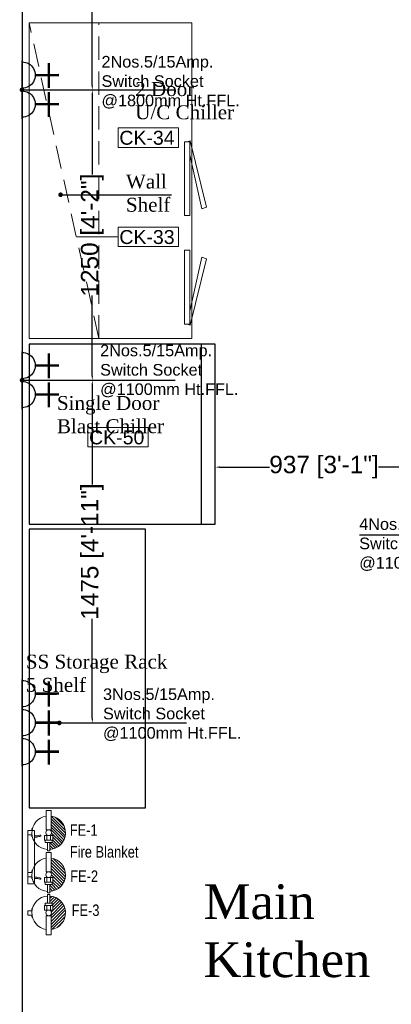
# Model space of a CAD drawing. Header units: millimetres. Extents: x 2985995 to 3127507, y -509231 to -458405.
# Tile 25 of 100: x 3020699 to 3022297, y -489786 to -485546. Entities that reach past the tile are written whole.
import ezdxf

# ---------------------------------------------------------------- set-up
doc = ezdxf.new("R2010")
doc.units = ezdxf.units.MM
doc.header["$LTSCALE"] = 1000
doc.header["$MEASUREMENT"] = 0
doc.header["$PDMODE"] = 3
doc.header["$PDSIZE"] = -1
doc.linetypes.add('DASHED', pattern=[0.75, 0.5, -0.25])
doc.layers.get('0').update_dxf_attribs({"linetype": 'CONTINUOUS'})
doc.layers.get('Defpoints').update_dxf_attribs({"linetype": 'CONTINUOUS'})
for name, color, linetype, lineweight in [('1-fire extinguisher', 1, 'CONTINUOUS', 0), ('Equip No.', 1, 'CONTINUOUS', 15), ('Fire Extinguisher', 1, 'CONTINUOUS', 0), ('TEXT', 7, 'CONTINUOUS', 5)]:
    doc.layers.add(name, color=color, linetype=linetype, lineweight=lineweight)
for name, color, linetype in [('A-Wall Full', 201, 'CONTINUOUS'), ('ELECTRICAL', 7, 'CONTINUOUS'), ('Equipment', 5, 'CONTINUOUS'), ('Equipment Name', 7, 'CONTINUOUS')]:
    doc.layers.add(name, color=color, linetype=linetype)
doc.styles.add('2.5 Arial_regular_annotative', font='arial.ttf', dxfattribs={"width": 0.8, "height": 2.5})
doc.styles.add('ARAIL', font='arial.ttf')
doc.styles.add('Arial', font='arial.ttf')
doc.styles.get("Standard").update_dxf_attribs({"font": 'arial.ttf'})
doc.styles.add('style12', font='BOOKOSI.TTF')
doc.dimstyles.new('TFS-Dim', dxfattribs={"dimtxt": 75, "dimasz": 20, "dimexe": 25, "dimexo": 25, "dimgap": 5, "dimtad": 0, "dimdec": 0, "dimzin": 0, "dimdsep": 46, "dimtxsty": 'Standard', "dimcen": 0.09, "dimclrd": 8, "dimclre": 8, "dimadec": 0, "dimazin": 0, "dimtfac": 1, "dimtdec": 0, "dimtofl": 0, "dimtmove": 0, "dimatfit": 3, "dimldrblk": 'DOT', "dimfxl": 1, "dimtolj": 1, "dimtzin": 0, "dimlwd": -1, "dimlwe": -1, "dimarcsym": 0})

# ---------------------------------------------------------------- blocks, each defined once
blk = doc.blocks.new('*D575')
at = {"layer": 'Defpoints', "color": 0, "transparency": 16777216}
for p in [(3022476.3, -487472.6), (3021539.7, -487689.7, 0), (3022476.3, -487739.3, 0)]:
    blk.add_point(p, dxfattribs=at)
at = {"layer": 'Equipment Name', "color": 8, "transparency": 16777216}
for p, q in [((3021539.7, -487664.7), (3021539.7, -487447.6)), ((3021559.7, -487472.6), (3021773.2, -487472.6)), ((3022456.3, -487472.6), (3022242.8, -487472.6)), ((3022476.3, -487714.3), (3022476.3, -487447.6))]:
    blk.add_line(p, q, dxfattribs=at)
for points in [[(3021559.7, -487469.3), (3021559.7, -487476), (3021539.7, -487472.6)], [(3022456.3, -487469.3), (3022456.3, -487476), (3022476.3, -487472.6)]]:
    blk.add_solid(points, dxfattribs=at)
at = {"layer": 'Equipment Name', "color": 0, "transparency": 16777216, "insert": (3022008, -487472.6), "char_height": 75, "attachment_point": 5}
blk.add_mtext('\\A1;937 [3\'-1"]', dxfattribs=at)
blk = doc.blocks.new('_Dot')
at = {"color": 0, "linetype": 'ByBlock', "lineweight": -2}
blk.add_line((-0.5, 0), (-1, 0), dxfattribs=at)
at = {"color": 0, "linetype": 'ByBlock', "const_width": 0.5}
blk.add_lwpolyline([(-0.25, 0, 1), (0.25, 0, 1)], format="xyb", close=True, dxfattribs=at)
blk = doc.blocks.new('A$C4A5E5D4D')
at = {"layer": 'Fire Extinguisher', "color": 3, "linetype": 'Continuous', "lineweight": 0, "ltscale": 250}
for p, q in [((-13.1, 118.7), (13.1, 118.7)), ((-13.1, 15.3), (-13.1, 118.7)), ((13.1, 118.7), (13.1, 15.3)), ((-91.1, 11.5), (-111.9, 11.5)), ((-111.9, 11.5), (-111.9, -11.5)), ((-91.1, 11.5), (-111.9, 11.5)), ((-111.9, 11.5), (-111.9, -11.5)), ((-91.1, 23.1), (-91.1, 11.5)), ((13.1, 15.3), (-13.1, 15.3)), ((-111.9, -11.5), (-91.1, -11.5)), ((-91.1, -11.5), (-111.9, -11.5)), ((-91.1, -11.5), (-91.1, -23.1)), ((-22.6, -15.3), (22.6, -15.3)), ((-22.6, -40), (-22.6, -15.3)), ((22.6, -40), (-22.6, -40)), ((-18.2, -40), (18.2, -40)), ((-18.2, -53.1), (-18.2, -40)), ((-9.5, -40), (-9.5, -15.3)), ((9.5, -40), (9.5, -15.3)), ((18.2, -40), (18.2, -53.1)), ((22.6, -15.3), (22.6, -40)), ((18.2, -53.1), (-18.2, -53.1)), ((-5.8, -53.1), (5.8, -53.1)), ((-5.8, -98.3), (-5.8, -53.1)), ((5.8, -98.3), (-5.8, -98.3)), ((5.8, -53.1), (5.8, -98.3))]:
    blk.add_line(p, q, dxfattribs=at)
at = {"layer": 'Fire Extinguisher', "color": 3, "linetype": 'Continuous'}
for p, q in [((90.4, 4.9, 0), (13.1, 82.2, 0)), ((89.9, -10.9, 0), (13.1, 65.9, 0)), ((87.1, 24.5, 0), (24.5, 87.1, 0)), ((87.1, -24.4, 0), (13.1, 49.6, 0)), ((82.8, -36.4, 0), (13.1, 33.3, 0)), ((77.3, -47.2, 0), (13.1, 17, 0)), ((12.8, -15.3, 0), (9.5, -12, 0)), ((70.5, -56.7, 0), (15.2, -1.4, 0)), ((53.9, -72.7, 0), (21.2, -40, 0)), ((62.7, -65.2, 0), (22.6, -25.1, 0)), ((32.9, -84.3, 0), (5.8, -57.2, 0)), ((20.5, -88.2, 0), (5.8, -73.5, 0)), ((6.3, -90.3, 0), (5.8, -89.9, 0)), ((44, -79.1, 0), (18, -53.1, 0))]:
    blk.add_line(p, q, dxfattribs=at)
at = {"layer": 'Fire Extinguisher', "color": 3, "linetype": 'Continuous', "lineweight": 0, "ltscale": 250}
blk.add_circle((0, 0), 15.3, dxfattribs=at)
for start, end in [(98.3362, 266.3055), (273.6945, 81.6638)]:
    blk.add_arc((0, 0), 90.5, start, end, dxfattribs=at)
blk = doc.blocks.new('A$C2E8A5E6F')
at = {"layer": 'Fire Extinguisher', "color": 1, "linetype": 'Continuous', "lineweight": 0, "ltscale": 250}
for p, q in [((-13.1, 118.7), (13.1, 118.7)), ((-13.1, 15.3), (-13.1, 118.7)), ((13.1, 118.7), (13.1, 15.3)), ((-91.1, 11.5), (-111.9, 11.5)), ((-111.9, 11.5), (-111.9, -11.5)), ((-91.1, 11.5), (-111.9, 11.5)), ((-111.9, 11.5), (-111.9, -11.5)), ((-91.1, 23.1), (-91.1, 11.5)), ((13.1, 15.3), (-13.1, 15.3)), ((-111.9, -11.5), (-91.1, -11.5)), ((-91.1, -11.5), (-111.9, -11.5)), ((-91.1, -11.5), (-91.1, -23.1)), ((-22.6, -15.3), (22.6, -15.3)), ((-22.6, -40), (-22.6, -15.3)), ((22.6, -40), (-22.6, -40)), ((-18.2, -40), (18.2, -40)), ((-18.2, -53.1), (-18.2, -40)), ((-9.5, -40), (-9.5, -15.3)), ((9.5, -40), (9.5, -15.3)), ((18.2, -40), (18.2, -53.1)), ((22.6, -15.3), (22.6, -40)), ((18.2, -53.1), (-18.2, -53.1)), ((-5.8, -53.1), (5.8, -53.1)), ((-5.8, -98.3), (-5.8, -53.1)), ((5.8, -98.3), (-5.8, -98.3)), ((5.8, -53.1), (5.8, -98.3))]:
    blk.add_line(p, q, dxfattribs=at)
at = {"layer": 'Fire Extinguisher', "linetype": 'Continuous'}
for p, q in [((13.1, 74.8), (90.5, -2.6)), ((13.1, 59.8), (89.1, -16.2)), ((13.4, 89.5), (89.5, 13.4)), ((34.1, 83.8), (83.8, 34.1)), ((12.5, 15.3), (76.4, -48.6)), ((13.1, 44.7), (86, -28.2)), ((13.1, 29.7), (81.7, -38.9)), ((9.6, -11.9), (13, -15.3)), ((15.1, -2.3), (70.1, -57.3)), ((18.2, -50.5), (45.8, -78.1)), ((22.6, -24.8), (62.9, -65.1)), ((22.6, -39.9), (54.8, -72)), ((5.8, -53.1), (35.8, -83.1)), ((5.8, -68.2), (24.7, -87.1)), ((5.8, -83.2), (12.3, -89.7))]:
    blk.add_line(p, q, dxfattribs=at)
at = {"layer": 'Fire Extinguisher', "color": 1, "linetype": 'Continuous', "lineweight": 0, "ltscale": 250}
blk.add_circle((0, 0), 15.3, dxfattribs=at)
for start, end in [(98.3362, 266.3055), (273.6945, 81.6638)]:
    blk.add_arc((0, 0), 90.5, start, end, dxfattribs=at)
blk = doc.blocks.new('A$C9c5665af')
at = {"layer": 'Fire Extinguisher', "color": 5}
blk.add_lwpolyline([(0, 0), (229.5, 0), (229.5, 28.7), (0, 28.7)], close=True, dxfattribs=at)
for points in [[(27.3, 28.7), (27.8, 30.5), (29.7, 38.1), (26.2, 46.7), (24.4, 55.9), (16.9, 56.3), (24.3, 42.9), (23.6, 35.7), (22.5, 27.3), (22.5, 29.3), (22.5, 29.8)], [(202.2, 28.7), (201.7, 30.5), (199.8, 38.1), (203.3, 46.7), (205.1, 55.9), (212.6, 56.3), (205.2, 42.9), (205.9, 35.7), (207, 27.3), (207, 29.3), (207, 29.8)]]:
    blk.add_open_spline(points, degree=3, knots=[45.919736, 45.919736, 45.919736, 45.919736, 117.751274, 355.813113, 404.916164, 451.597473, 562.986011, 755.471642, 805.849052, 820.345688, 820.345688, 820.345688, 820.345688], dxfattribs=at)
blk = doc.blocks.new('A$C670B0A22')
at = {"layer": 'Fire Extinguisher', "color": 6, "linetype": 'Continuous', "lineweight": 0, "ltscale": 250}
for p, q in [((-13.1, 118.7), (13.1, 118.7)), ((-13.1, 15.3), (-13.1, 118.7)), ((13.1, 118.7), (13.1, 15.3)), ((-91.1, 11.5), (-111.9, 11.5)), ((-111.9, 11.5), (-111.9, -11.5)), ((-91.1, 11.5), (-111.9, 11.5)), ((-111.9, 11.5), (-111.9, -11.5)), ((-91.1, 23.1), (-91.1, 11.5)), ((13.1, 15.3), (-13.1, 15.3)), ((-111.9, -11.5), (-91.1, -11.5)), ((-91.1, -11.5), (-111.9, -11.5)), ((-91.1, -11.5), (-91.1, -23.1)), ((-22.6, -15.3), (22.6, -15.3)), ((-22.6, -40), (-22.6, -15.3)), ((22.6, -40), (-22.6, -40)), ((-18.2, -40), (18.2, -40)), ((-18.2, -53.1), (-18.2, -40)), ((-9.5, -40), (-9.5, -15.3)), ((9.5, -40), (9.5, -15.3)), ((18.2, -40), (18.2, -53.1)), ((22.6, -15.3), (22.6, -40)), ((18.2, -53.1), (-18.2, -53.1)), ((-5.8, -53.1), (5.8, -53.1)), ((-5.8, -98.3), (-5.8, -53.1)), ((5.8, -98.3), (-5.8, -98.3)), ((5.8, -53.1), (5.8, -98.3))]:
    blk.add_line(p, q, dxfattribs=at)
at = {"layer": 'Fire Extinguisher', "color": 6, "linetype": 'Continuous'}
for p, q in [((90.5, 0.7, 0), (13.1, 78.1, 0)), ((89.4, -14.4, 0), (13.1, 61.8, 0)), ((88.5, 19.1, 0), (19.1, 88.5, 0)), ((78.1, 45.7, 0), (45.7, 78.1, 0)), ((75.7, -49.7, 0), (10.8, 15.3, 0)), ((86.2, -27.6, 0), (13.1, 45.5, 0)), ((81.6, -39.2, 0), (13.1, 29.2, 0)), ((8.7, -15.3, 0), (7, -13.6, 0)), ((68.7, -59, 0), (14.5, -4.8, 0)), ((51.5, -74.4, 0), (18.2, -41.1, 0)), ((60.6, -67.2, 0), (22.6, -29.2, 0)), ((29.9, -85.4, 0), (5.8, -61.3, 0)), ((17.1, -88.9, 0), (5.8, -77.6, 0)), ((41.3, -80.5, 0), (14, -53.1, 0))]:
    blk.add_line(p, q, dxfattribs=at)
at = {"layer": 'Fire Extinguisher', "color": 6, "linetype": 'Continuous', "lineweight": 0, "ltscale": 250}
blk.add_circle((0, 0), 15.3, dxfattribs=at)
for start, end in [(98.3362, 266.3055), (273.6945, 81.6638)]:
    blk.add_arc((0, 0), 90.5, start, end, dxfattribs=at)
blk = doc.blocks.new('A$C21C85089')
at = {"layer": 'ELECTRICAL'}
for points, const_width in [([(-42, 108.5), (43.4, 108.5)], 4.7), ([(0, 69.7), (0, 0)], 7.15), ([(-35.8, 30), (38, 30)], 7.15)]:
    blk.add_lwpolyline(points, dxfattribs=dict(at, const_width=const_width))
blk.add_arc((0, 108.5), 38.8, 180, 0, dxfattribs=at)
blk = doc.blocks.new('*D668')
at = {"layer": 'Defpoints', "color": 0, "transparency": 16777216}
for p in [(3020709.2, -484148.2, 0), (3021011.3, -484148.2), (3020709.2, -485848.1, 0)]:
    blk.add_point(p, dxfattribs=at)
at = {"layer": 'ELECTRICAL', "color": 8, "transparency": 16777216}
for p, q in [((3020734.2, -484148.2), (3021036.3, -484148.2)), ((3021011.3, -484168.2), (3021011.3, -484737.7)), ((3021011.3, -485828.1), (3021011.3, -485258.5)), ((3020734.2, -485848.1), (3021036.3, -485848.1))]:
    blk.add_line(p, q, dxfattribs=at)
for points in [[(3021008, -484168.2), (3021014.7, -484168.2), (3021011.3, -484148.2)], [(3021008, -485828.1), (3021014.7, -485828.1), (3021011.3, -485848.1)]]:
    blk.add_solid(points, dxfattribs=at)
at = {"layer": 'ELECTRICAL', "color": 0, "transparency": 16777216, "insert": (3021011.3, -484998.1), "char_height": 75, "attachment_point": 5, "rotation": 90}
blk.add_mtext('\\A1;1700 [5\'-8"]', dxfattribs=at)
blk = doc.blocks.new('*D669')
at = {"layer": 'Defpoints', "color": 0, "transparency": 16777216}
for p in [(3020709.2, -485848.4, 0), (3020709.4, -487098.7, 0), (3021011.3, -487098.7)]:
    blk.add_point(p, dxfattribs=at)
at = {"layer": 'ELECTRICAL', "color": 8, "transparency": 16777216}
for p, q in [((3020734.2, -485848.4), (3021036.3, -485848.4)), ((3021011.3, -485868.4), (3021011.3, -486213.1)), ((3021011.3, -487078.7), (3021011.3, -486733.9)), ((3020734.4, -487098.7), (3021036.3, -487098.7))]:
    blk.add_line(p, q, dxfattribs=at)
for points in [[(3021008, -485868.4), (3021014.7, -485868.4), (3021011.3, -485848.4)], [(3021008, -487078.7), (3021014.7, -487078.7), (3021011.3, -487098.7)]]:
    blk.add_solid(points, dxfattribs=at)
at = {"layer": 'ELECTRICAL', "color": 0, "transparency": 16777216, "insert": (3021011.3, -486473.5), "char_height": 75, "attachment_point": 5, "rotation": 90}
blk.add_mtext('\\A1;1250 [4\'-2"]', dxfattribs=at)
blk = doc.blocks.new('*D670')
at = {"layer": 'Defpoints', "color": 0, "transparency": 16777216}
for p in [(3020709.4, -487098.7, 0), (3020766.1, -488574, 0), (3021011.3, -488574)]:
    blk.add_point(p, dxfattribs=at)
at = {"layer": 'ELECTRICAL', "color": 8, "transparency": 16777216}
for p, q in [((3020734.4, -487098.7), (3021036.3, -487098.7)), ((3021011.3, -487118.7), (3021011.3, -487546.8)), ((3021011.3, -488554), (3021011.3, -488125.9)), ((3020791.1, -488574), (3021036.3, -488574))]:
    blk.add_line(p, q, dxfattribs=at)
for points in [[(3021008, -487118.7), (3021014.7, -487118.7), (3021011.3, -487098.7)], [(3021008, -488554), (3021014.7, -488554), (3021011.3, -488574)]]:
    blk.add_solid(points, dxfattribs=at)
at = {"layer": 'ELECTRICAL', "color": 0, "transparency": 16777216, "insert": (3021011.3, -487836.3), "char_height": 75, "attachment_point": 5, "rotation": 90}
blk.add_mtext('\\A1;1475 [4\'-11"]', dxfattribs=at)

msp = doc.modelspace()

# ---------------------------------------------------------------- linework, layer by layer
at = {"layer": 'A-Wall Full'}
msp.add_line((3020709.29246, -484148.16588, 0), (3020709.29246, -491828.16588, 0), dxfattribs=at)
at = {"layer": 'Equip No.'}
msp.add_line((3021122.66794, -486481.36177), (3020943.16717, -486481.36177), dxfattribs=at)
for points in [[(3021122.66794, -486012.26661), (3021382.43647, -486012.26661), (3021382.43647, -486095.68913), (3021122.66794, -486095.68913)], [(3021122.66794, -486439.65051), (3021382.43647, -486439.65051), (3021382.43647, -486523.07302), (3021122.66794, -486523.07302)]]:
    msp.add_lwpolyline(points, close=True, dxfattribs=at)
at = {"layer": 'Equip No.', "elevation": 0}
msp.add_lwpolyline([(3020992.53172, -487302.34986), (3021252.30025, -487302.34986), (3021252.30025, -487385.77238), (3020992.53172, -487385.77238)], close=True, dxfattribs=at)
at = {"layer": 'Equipment', "linetype": 'DASHED', "lineweight": 0, "ltscale": 0.2}
msp.add_line((3021039.66851, -486918.83451, 0), (3020739.66851, -485558.83451, 0), dxfattribs=at)
at = {"layer": 'Equipment', "lineweight": 0, "ltscale": 50, "elevation": 0}
for points in [[(3021439.66851, -486918.83451), (3021439.66851, -485558.83451), (3020739.66851, -485558.83451), (3020739.66851, -486918.83451)], [(3021408.3324, -486389.07451), (3021430.59985, -486389.07451), (3021430.59985, -486071.80177), (3021408.3324, -486071.80177)], [(3021408.3324, -486539.08952), (3021430.59985, -486539.08952), (3021430.59985, -486856.36225), (3021408.3324, -486856.36225)]]:
    msp.add_lwpolyline(points, close=True, dxfattribs=at)
at = {"layer": 'Equipment', "linetype": 'DASHED', "lineweight": 0, "ltscale": 0.2, "elevation": 0}
msp.add_lwpolyline([(3020739.66851, -486918.83451), (3021039.66851, -486918.83451), (3021039.66851, -485558.83451), (3020739.66851, -485558.83451)], close=True, dxfattribs=at)
at = {"layer": 'Equipment', "lineweight": 0, "ltscale": 50, "elevation": 0}
for points in [[(3021430.59985, -486127.52891), (3021482.22101, -486360.33434), (3021503.12642, -486352.666), (3021432.08874, -486066.92727), (3021418.79986, -486071.80177)], [(3021430.59985, -486800.63512), (3021482.22101, -486567.82969), (3021503.12642, -486575.49803), (3021432.08874, -486861.23676), (3021418.79986, -486856.36225)]]:
    msp.add_lwpolyline(points, dxfattribs=at)
at = {"layer": 'Equipment', "elevation": 0}
for points in [[(3020739.66851, -487718.83451), (3021539.66851, -487718.83451), (3021539.66851, -486943.83451), (3020739.66851, -486943.83451)], [(3021479.66851, -486943.83451), (3021479.66851, -487718.83451), (3021539.66851, -487718.83451), (3021539.66851, -486943.83451)], [(3020739.66851, -488939.60896), (3021239.66851, -488939.60896), (3021239.66851, -487739.67015), (3020739.66851, -487739.67015)]]:
    msp.add_lwpolyline(points, close=True, dxfattribs=at)

# ---------------------------------------------------------------- block references
at = {"layer": '1-fire extinguisher', "xscale": 0.8, "yscale": 0.8, "zscale": 0.8}
for name, p in [('A$C2E8A5E6F', (3020823.7943, -489046.60997, 0)), ('A$C4A5E5D4D', (3020823.7943, -489227.46642, 0))]:
    msp.add_blockref(name, p, dxfattribs=at)
at = {"layer": '1-fire extinguisher', "xscale": -0.8, "yscale": 0.8, "zscale": 0.8, "rotation": 180}
msp.add_blockref('A$C670B0A22', (3020823.7943, -489392.00765, 0), dxfattribs=at)
at = {"layer": 'ELECTRICAL', "xscale": -1.464380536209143, "yscale": 1.464380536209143, "zscale": 1.464380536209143, "rotation": 90.06050906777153}
for p in [(3020868.08831, -485784.36016, 0), (3020868.22032, -485909.36009, 0), (3020868.22032, -487034.97828, 0), (3020868.35233, -487159.97821, 0), (3020868.08831, -488447.85816, 0), (3020868.22032, -488572.85809, 0), (3020868.35233, -488697.85802, 0)]:
    msp.add_blockref('A$C21C85089', p, dxfattribs=at)
at = {"layer": 'Fire Extinguisher', "color": 5, "rotation": 270}
msp.add_blockref('A$C9c5665af', (3020734.29246, -489037.37951, 0), dxfattribs=at)

# ---------------------------------------------------------------- texts
at = {"layer": 'ELECTRICAL', "color": 7, "char_height": 50, "width": 674.1996605, "attachment_point": 1, "style": 'ARAIL'}
for s, insert in [('2Nos.5/15Amp.\\PSwitch Socket @1800mm Ht.FFL.', (3021050.99, -485702.0108, 0)), ('2Nos.5/15Amp.\\PSwitch Socket @1100mm Ht.FFL.', (3021045.18461, -486945.21941, 0)), ('4Nos.5/15Amp.\\PSwitch Socket @1100mm Ht.FFL.', (3022159.42051, -487692.78229, 0)), ('3Nos.5/15Amp.\\PSwitch Socket @1100mm Ht.FFL.', (3021057.58549, -488425.23296, 0))]:
    msp.add_mtext(s, dxfattribs=dict(at, insert=insert))
at = {"layer": 'Equip No.', "color": 7, "char_height": 60, "attachment_point": 1, "style": 'Arial'}
for s, insert in [('\\pxqc;CK-34', (3020876.91915, -486024.42788, 1117.38829)), ('\\pxqc;CK-33', (3020876.91915, -486451.81178, 1117.38829)), ('\\pxqc;CK-50', (3020746.78292, -487314.51113, 1117.38829))]:
    msp.add_mtext_dynamic_manual_height_columns(s, width=739.3571968, gutter_width=15, heights=[46.53479], dxfattribs=dict(at, insert=insert))
at = {"layer": 'Equipment Name', "color": 0, "char_height": 60, "attachment_point": 1, "style": 'style12'}
for s, insert, width in [('\\pxql;2 Door \\PU/C Chiller', (3021195.90639, -485814.68725, 0), 505.9382414), ('\\pxql;Wall \\PShelf', (3021156.04817, -486212.76753, 0), 505.9382414), ('Single Door Blast Chiller', (3020859.33831, -487166.43772, 0), 534.2180322), ('\\pxql;SS Storage Rack 5 Shelf', (3020725.46402, -488280.16897, 0), 636.408214)]:
    msp.add_mtext(s, dxfattribs=dict(at, insert=insert, width=width))
at = {"layer": 'Fire Extinguisher', "color": 1, "style": '2.5 Arial_regular_annotative', "width": 0.8}
msp.add_text('FE-1', height=49.514285, dxfattribs=at).set_placement((3020914.6272, -489059.99979, 0.00008))
at = {"layer": 'Fire Extinguisher', "color": 5, "style": '2.5 Arial_regular_annotative', "width": 0.8}
msp.add_text('Fire Blanket', height=49.514285, dxfattribs=at).set_placement((3020914.6272, -489154.06835, 0.00008))
at = {"layer": 'Fire Extinguisher', "color": 3, "style": '2.5 Arial_regular_annotative', "width": 0.8}
msp.add_text('FE-2', height=49.514285, dxfattribs=at).set_placement((3020916.43688, -489258.69557, 0.00008))
at = {"layer": 'Fire Extinguisher', "color": 6, "style": '2.5 Arial_regular_annotative', "width": 0.8}
msp.add_text('FE-3', height=49.514285, dxfattribs=at).set_placement((3020922.36347, -489405.27052, 0.00008))
at = {"layer": 'TEXT', "color": 0, "insert": (3021490.33038, -489268.58496), "char_height": 150, "width": 2663.7207842, "attachment_point": 1, "style": 'style12'}
msp.add_mtext('\\A1;Main \\PKitchen', dxfattribs=at)

# ---------------------------------------------------------------- dimensions: what is measured, and where the dimension line sits
at = {"layer": 'ELECTRICAL'}
for base, p1, p2, picture, middle in [((3021011.34896, -484148.16588), (3020709.22645, -485848.05165, 0), (3020709.22645, -484148.16588, 0), '*D668', (3021011.34896, -484998.10876)), ((3021011.34896, -487098.66977), (3020709.22679, -485848.37072, 0), (3020709.35846, -487098.66977, 0), '*D669', (3021011.34896, -486473.52024)), ((3021011.34896, -488573.96595), (3020709.35846, -487098.66977, 0), (3020766.08817, -488573.96595, 0), '*D670', (3021011.34896, -487836.31786))]:
    dim = msp.add_linear_dim(base=base, p1=p1, p2=p2, angle=90, dimstyle='TFS-Dim', dxfattribs=at)
    dim.commit()
    dim.dimension.update_dxf_attribs({"geometry": picture, "text_midpoint": middle})
at = {"layer": 'Equipment Name', "color": 0}
dim = msp.add_linear_dim(base=(3022476.29246, -487472.64114, 0), p1=(3021539.66851, -487689.67015, 0), p2=(3022476.29246, -487739.32422, 0), dimstyle='TFS-Dim', dxfattribs=at)
dim.commit()
dim.dimension.update_dxf_attribs({"geometry": '*D575', "text_midpoint": (3022007.98048, -487472.64114, 0)})

# ---------------------------------------------------------------- leaders
at = {"layer": 'ELECTRICAL'}
for points, override in [([(3020709.22645, -485848.05165, 0), (3021362.98764, -485848.05165, 0)], {"dimgap": 5, "dimtad": 0, "dimfxl": 10, "dimfxlon": 1, "dimtfill": 1, "dimtfillclr": 256, "dimarcsym": 1}), ([(3022976.7044, -487338.77942, 0), (3022703.04448, -487765.25675, 0), (3022161.14485, -487765.25675, 0)], {"dimgap": 5, "dimtad": 0})]:
    msp.add_leader(points, dimstyle='TFS-Dim', override=override, dxfattribs=at)
at = {"layer": 'ELECTRICAL', "color": 7}
for points in [[(3020709.49047, -487098.66977, 0), (3021368.02887, -487098.66977, 0)], [(3020869.59322, -488574.04962), (3021416.2895, -488574.04962)]]:
    msp.add_leader(points, dimstyle='TFS-Dim', override={"dimgap": 5, "dimtad": 0, "dimfxl": 10, "dimfxlon": 1, "dimtfill": 1, "dimtfillclr": 256, "dimarcsym": 1}, dxfattribs=at)
at = {"layer": 'Equipment Name', "color": 0}
msp.add_leader([(3020874.9852, -486299.82831, 0), (3021352.02031, -486299.82831, 0)], dimstyle='TFS-Dim', override={"dimgap": 5, "dimtad": 0, "dimfxl": 10, "dimfxlon": 1, "dimtfill": 1, "dimtfillclr": 256, "dimarcsym": 1}, dxfattribs=at)

doc.saveas('drawing.dxf')
